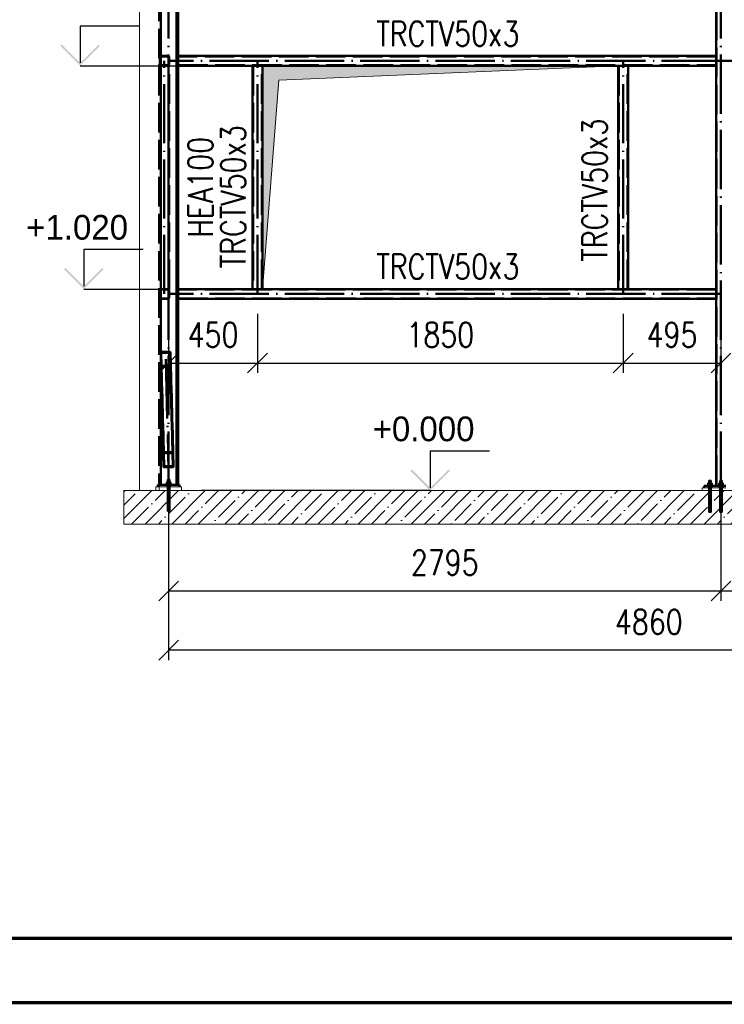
# Paper-space layout 'Layout1' of a CAD drawing. Extents: x -2 to 935, y -36 to 422.
# Tile 4 of 63: x 129 to 201, y 0 to 99. Entities that reach past the tile are written whole.
import ezdxf
from ezdxf.enums import TextEntityAlignment as Align

# ---------------------------------------------------------------- set-up
doc = ezdxf.new("R2010")
doc.units = 0
doc.linetypes.add('ACAD_ISO02W100', pattern=[15, 12, -3])
doc.linetypes.add('ACAD_ISO04W100', pattern=[30.5, 24, -3, 0.5, -3])
doc.layers.get('0').update_dxf_attribs({"linetype": 'CONTINUOUS'})
doc.layers.get('DEFPOINTS').update_dxf_attribs({"color": 132, "linetype": 'CONTINUOUS'})
doc.layers.add('RAMECEK_HP', color=251, linetype='CONTINUOUS')
for name, color, linetype, lineweight in [('SS_KOTVY', 2, 'CONTINUOUS', 35), ('SS_KOTY', 3, 'CONTINUOUS', 25), ('SS_KOTY-VYSKOVA', 140, 'CONTINUOUS', 25), ('SS_OPLASTENI-PANEL', 9, 'CONTINUOUS', 13), ('SS_PODKLADY', 9, 'CONTINUOUS', 13), ('SS_PODLITÍ', 9, 'CONTINUOUS', 13), ('SS_POPIS_PROFILU', 13, 'CONTINUOUS', 25), ('SS_SLOUPY', 143, 'CONTINUOUS', 50), ('SS_ZTUŽENÍ', 81, 'CONTINUOUS', 50)]:
    doc.layers.add(name, color=color, linetype=linetype, lineweight=lineweight)
doc.styles.add('ROMANS', font='romans.shx', dxfattribs={"width": 0.8})
doc.styles.add('romans.shx', font='romans.shx', dxfattribs={"height": 5})
doc.dimstyles.new('A-1_(2.5)_50AS', dxfattribs={"dimtxt": 2.5, "dimasz": 2, "dimexe": 1, "dimexo": 2, "dimgap": 0, "dimtad": 0, "dimdec": 1, "dimlfac": 50, "dimrnd": 1, "dimtxsty": 'ROMANS', "dimblk1": 'OBLIQUE', "dimblk2": 'OBLIQUE', "dimsah": 1, "dimcen": 2, "dimclrd": 256, "dimclre": 256, "dimclrt": 256, "dimadec": 1, "dimazin": 2, "dimtfac": 0.714286, "dimtdec": 1, "dimtmove": 0, "dimatfit": 3, "dimldrblk": 'OPEN', "dimfxl": 1, "dimtvp": 1.142857, "dimtfill": 1, "dimtolj": 1, "dimlwd": -1, "dimlwe": -1, "dimarcsym": 0})

# ---------------------------------------------------------------- blocks, each defined once
blk = doc.blocks.new('*U6')
at = {"layer": 'RAMECEK_HP', "lineweight": 35, "const_width": 0.35}
for points in [[(0, 420), (0, 0), (743, 0), (743, 420)], [(6.5, 413.5), (6.5, 6.5), (736.5, 6.5), (736.5, 413.5)]]:
    blk.add_lwpolyline(points, close=True, dxfattribs=at)
at = {"layer": 'DEFPOINTS', "style": 'ROMANS', "width": 0.8}
blk.add_attdef('TISK', text='', height=10, dxfattribs=at).set_placement((743, -33), align=Align.RIGHT)
blk = doc.blocks.new('_Oblique')
at = {"color": 0, "linetype": 'ByBlock', "lineweight": -2}
blk.add_line((-0.5, -0.5), (0.5, 0.5), dxfattribs=at)
blk = doc.blocks.new('*D103')
at = {"layer": 'DEFPOINTS', "color": 0, "transparency": 16777216}
for p in [(144.564, 51.807), (200.464, 51.807), (200.464, 41.659)]:
    blk.add_point(p, dxfattribs=at)
at = {"layer": 'SS_KOTY', "transparency": 16777216}
for p, q in [((144.564, 49.807), (144.564, 40.659)), ((200.464, 49.807), (200.464, 40.659)), ((144.564, 41.659), (200.464, 41.659))]:
    blk.add_line(p, q, dxfattribs=at)
at = {"layer": 'SS_KOTY', "transparency": 16777216, "xscale": 2, "yscale": 2, "zscale": 2, "rotation": 180}
blk.add_blockref('_Oblique', (144.564, 41.659), dxfattribs=at)
at = {"layer": 'SS_KOTY', "transparency": 16777216, "xscale": 2, "yscale": 2, "zscale": 2}
blk.add_blockref('_Oblique', (200.464, 41.659), dxfattribs=at)
at = {"layer": 'SS_KOTY', "transparency": 16777216, "insert": (172.514, 44.516), "char_height": 2.5, "attachment_point": 5, "style": 'ROMANS', "bg_fill": 3, "box_fill_scale": 1.1, "bg_fill_color": 256, "bg_fill_true_color": 13158600, "bg_fill_transparency": 0}
blk.add_mtext('\\A1;2795', dxfattribs=at)
blk = doc.blocks.new('_OPEN')
at = {"color": 0, "linetype": 'ByBlock'}
for p, q in [((-1, 0.167), (0, 0)), ((0, 0), (-1, -0.167)), ((0, 0), (-1, 0))]:
    blk.add_line(p, q, dxfattribs=at)
blk = doc.blocks.new('*D104')
at = {"layer": 'DEFPOINTS', "color": 0, "transparency": 16777216}
for p in [(200.464, 51.807), (223.464, 51.807, -15699.1), (223.464, 41.659)]:
    blk.add_point(p, dxfattribs=at)
at = {"layer": 'SS_KOTY', "transparency": 16777216}
for p, q in [((200.464, 49.807), (200.464, 40.659)), ((223.464, 49.807), (223.464, 40.659)), ((200.464, 41.659), (223.464, 41.659))]:
    blk.add_line(p, q, dxfattribs=at)
at = {"layer": 'SS_KOTY', "transparency": 16777216, "xscale": 2, "yscale": 2, "zscale": 2, "rotation": 180}
blk.add_blockref('_Oblique', (200.464, 41.659), dxfattribs=at)
at = {"layer": 'SS_KOTY', "transparency": 16777216, "xscale": 2, "yscale": 2, "zscale": 2}
blk.add_blockref('_Oblique', (223.464, 41.659), dxfattribs=at)
at = {"layer": 'SS_KOTY', "transparency": 16777216, "insert": (211.964, 44.516), "char_height": 2.5, "attachment_point": 5, "style": 'ROMANS', "bg_fill": 3, "box_fill_scale": 1.1, "bg_fill_color": 256, "bg_fill_true_color": 13158600, "bg_fill_transparency": 0}
blk.add_mtext('\\A1;1150', dxfattribs=at)
blk = doc.blocks.new('*D106')
at = {"layer": 'DEFPOINTS', "color": 0, "transparency": 16777216}
for p in [(144.564, 51.807, -15699.6), (241.764, 51.807), (144.564, 35.659)]:
    blk.add_point(p, dxfattribs=at)
at = {"layer": 'SS_KOTY', "transparency": 16777216}
for p, q in [((144.564, 49.807), (144.564, 34.659)), ((241.764, 49.807), (241.764, 34.659)), ((241.764, 35.659), (144.564, 35.659))]:
    blk.add_line(p, q, dxfattribs=at)
at = {"layer": 'SS_KOTY', "transparency": 16777216, "xscale": 2, "yscale": 2, "zscale": 2, "rotation": 180}
blk.add_blockref('_Oblique', (144.564, 35.659), dxfattribs=at)
at = {"layer": 'SS_KOTY', "transparency": 16777216, "xscale": 2, "yscale": 2, "zscale": 2}
blk.add_blockref('_Oblique', (241.764, 35.659), dxfattribs=at)
at = {"layer": 'SS_KOTY', "transparency": 16777216, "insert": (193.164, 38.516), "char_height": 2.5, "attachment_point": 5, "style": 'ROMANS', "bg_fill": 3, "box_fill_scale": 1.1, "bg_fill_color": 256, "bg_fill_true_color": 13158600, "bg_fill_transparency": 0}
blk.add_mtext('\\A1;4860', dxfattribs=at)
blk = doc.blocks.new('*D115')
at = {"layer": 'DEFPOINTS', "color": 0, "transparency": 16777216}
for p in [(144.564, 71.707), (153.564, 71.707), (153.564, 64.718)]:
    blk.add_point(p, dxfattribs=at)
at = {"layer": 'SS_KOTY', "transparency": 16777216}
for p, q in [((144.564, 69.707), (144.564, 63.718)), ((153.564, 69.707), (153.564, 63.718)), ((144.564, 64.718), (153.564, 64.718))]:
    blk.add_line(p, q, dxfattribs=at)
at = {"layer": 'SS_KOTY', "transparency": 16777216, "xscale": 2, "yscale": 2, "zscale": 2, "rotation": 180}
blk.add_blockref('_Oblique', (144.564, 64.718), dxfattribs=at)
at = {"layer": 'SS_KOTY', "transparency": 16777216, "xscale": 2, "yscale": 2, "zscale": 2}
blk.add_blockref('_Oblique', (153.564, 64.718), dxfattribs=at)
at = {"layer": 'SS_KOTY', "transparency": 16777216, "insert": (149.064, 67.575), "char_height": 2.5, "attachment_point": 5, "style": 'ROMANS', "bg_fill": 3, "box_fill_scale": 1.1, "bg_fill_color": 256, "bg_fill_true_color": 13158600, "bg_fill_transparency": 0}
blk.add_mtext('\\A1;450', dxfattribs=at)
blk = doc.blocks.new('*D116')
at = {"layer": 'DEFPOINTS', "color": 0, "transparency": 16777216}
for p in [(153.564, 71.707), (190.564, 71.707), (190.564, 64.718)]:
    blk.add_point(p, dxfattribs=at)
at = {"layer": 'SS_KOTY', "transparency": 16777216}
for p, q in [((153.564, 69.707), (153.564, 63.718)), ((190.564, 69.707), (190.564, 63.718)), ((153.564, 64.718), (190.564, 64.718))]:
    blk.add_line(p, q, dxfattribs=at)
at = {"layer": 'SS_KOTY', "transparency": 16777216, "xscale": 2, "yscale": 2, "zscale": 2, "rotation": 180}
blk.add_blockref('_Oblique', (153.564, 64.718), dxfattribs=at)
at = {"layer": 'SS_KOTY', "transparency": 16777216, "xscale": 2, "yscale": 2, "zscale": 2}
blk.add_blockref('_Oblique', (190.564, 64.718), dxfattribs=at)
at = {"layer": 'SS_KOTY', "transparency": 16777216, "insert": (172.064, 67.575), "char_height": 2.5, "attachment_point": 5, "style": 'ROMANS', "bg_fill": 3, "box_fill_scale": 1.1, "bg_fill_color": 256, "bg_fill_true_color": 13158600, "bg_fill_transparency": 0}
blk.add_mtext('\\A1;1850', dxfattribs=at)
blk = doc.blocks.new('*D117')
at = {"layer": 'DEFPOINTS', "color": 0, "transparency": 16777216}
for p in [(190.564, 71.707), (200.464, 71.707), (200.464, 64.718)]:
    blk.add_point(p, dxfattribs=at)
at = {"layer": 'SS_KOTY', "transparency": 16777216}
for p, q in [((190.564, 69.707), (190.564, 63.718)), ((200.464, 69.707), (200.464, 63.718)), ((190.564, 64.718), (200.464, 64.718))]:
    blk.add_line(p, q, dxfattribs=at)
at = {"layer": 'SS_KOTY', "transparency": 16777216, "xscale": 2, "yscale": 2, "zscale": 2, "rotation": 180}
blk.add_blockref('_Oblique', (190.564, 64.718), dxfattribs=at)
at = {"layer": 'SS_KOTY', "transparency": 16777216, "xscale": 2, "yscale": 2, "zscale": 2}
blk.add_blockref('_Oblique', (200.464, 64.718), dxfattribs=at)
at = {"layer": 'SS_KOTY', "transparency": 16777216, "insert": (195.514, 67.575), "char_height": 2.5, "attachment_point": 5, "style": 'ROMANS', "bg_fill": 3, "box_fill_scale": 1.1, "bg_fill_color": 256, "bg_fill_true_color": 13158600, "bg_fill_transparency": 0}
blk.add_mtext('\\A1;495', dxfattribs=at)

psp = doc.layouts.get("Layout1")

# ---------------------------------------------------------------- hatches: boundary and pattern name
at = {"layer": 'SS_KOTY-VYSKOVA'}
for points in [[(133.7507, 96.9484), (133.6093, 96.807), (135.6093, 94.807), (137.6093, 96.807), (137.4679, 96.9484), (135.6093, 95.0898)], [(134.12, 74.3484), (133.9786, 74.207), (135.9786, 72.207), (137.9786, 74.207), (137.8371, 74.3484), (135.9786, 72.4898)]]:
    psp.add_hatch(color=256, dxfattribs=at).paths.add_polyline_path(points)
at = {"layer": 'SS_PODKLADY'}
h = psp.add_hatch(color=256, dxfattribs=at)
h.dxf.hatch_style = 1
h.paths.add_polyline_path([(155.7064, 93.3404), (190.0645, 94.807), (154.0645, 94.807), (154.0645, 72.207)])

# ---------------------------------------------------------------- linework, layer by layer
at = {"layer": 'SS_KOTVY', "color": 1, "linetype": 'Continuous', "ltscale": 0.25}
for p, q in [((144.4536, 52.927), (144.4445, 52.927)), ((144.4445, 52.927), (144.4445, 52.657)), ((144.4796, 52.927), (144.4536, 52.927)), ((144.5185, 52.927), (144.4796, 52.927)), ((144.5645, 52.927), (144.5185, 52.927)), ((144.6104, 52.927), (144.5645, 52.927)), ((144.6493, 52.927), (144.6104, 52.927)), ((144.6753, 52.927), (144.6493, 52.927)), ((144.6845, 52.927), (144.6753, 52.927)), ((144.6845, 52.657), (144.6845, 52.927)), ((199.2536, 52.827), (199.2445, 52.827)), ((199.2445, 52.827), (199.2445, 52.557)), ((199.2796, 52.827), (199.2536, 52.827)), ((199.3185, 52.827), (199.2796, 52.827)), ((199.3645, 52.827), (199.3185, 52.827)), ((199.4104, 52.827), (199.3645, 52.827)), ((199.4493, 52.827), (199.4104, 52.827)), ((199.4753, 52.827), (199.4493, 52.827)), ((199.4845, 52.827), (199.4753, 52.827)), ((199.4845, 52.557), (199.4845, 52.827)), ((144.3245, 52.457), (144.3291, 52.457)), ((144.3245, 52.457), (144.3245, 52.407)), ((144.3291, 52.457), (144.3427, 52.457)), ((144.3427, 52.457), (144.3649, 52.457)), ((144.455, 52.657), (144.3455, 52.657)), ((144.3455, 52.657), (144.3455, 52.457)), ((144.3649, 52.457), (144.3947, 52.457)), ((144.3947, 52.457), (144.4311, 52.457)), ((144.4311, 52.457), (144.4726, 52.457)), ((144.674, 52.657), (144.455, 52.657)), ((144.455, 52.657), (144.455, 52.457)), ((144.4726, 52.457), (144.5176, 52.457)), ((144.5176, 52.457), (144.5645, 52.457)), ((144.5645, 52.457), (144.6113, 52.457)), ((144.6113, 52.457), (144.6563, 52.457)), ((144.6563, 52.457), (144.6978, 52.457)), ((144.7835, 52.657), (144.674, 52.657)), ((144.674, 52.657), (144.674, 52.457)), ((144.6978, 52.457), (144.7342, 52.457)), ((144.7342, 52.457), (144.764, 52.457)), ((144.764, 52.457), (144.7862, 52.457)), ((144.7835, 52.457), (144.7835, 52.657)), ((144.7862, 52.457), (144.7998, 52.457)), ((144.7998, 52.457), (144.8045, 52.457)), ((144.8045, 52.407), (144.8045, 52.457)), ((199.1245, 52.357), (199.1291, 52.357)), ((199.1245, 52.357), (199.1245, 52.307)), ((199.1291, 52.357), (199.1427, 52.357)), ((199.1427, 52.357), (199.1649, 52.357)), ((199.255, 52.557), (199.1455, 52.557)), ((199.1455, 52.557), (199.1455, 52.357)), ((199.1649, 52.357), (199.1947, 52.357)), ((199.1947, 52.357), (199.2311, 52.357)), ((199.2311, 52.357), (199.2726, 52.357)), ((199.474, 52.557), (199.255, 52.557)), ((199.255, 52.557), (199.255, 52.357)), ((199.2726, 52.357), (199.3176, 52.357)), ((199.3176, 52.357), (199.3645, 52.357)), ((199.3645, 52.357), (199.4113, 52.357)), ((199.4113, 52.357), (199.4563, 52.357)), ((199.4563, 52.357), (199.4978, 52.357)), ((199.5835, 52.557), (199.474, 52.557)), ((199.474, 52.557), (199.474, 52.357)), ((199.4978, 52.357), (199.5342, 52.357)), ((199.5342, 52.357), (199.564, 52.357)), ((199.564, 52.357), (199.5862, 52.357)), ((199.5835, 52.357), (199.5835, 52.557)), ((199.5862, 52.357), (199.5998, 52.357)), ((199.5998, 52.357), (199.6045, 52.357)), ((199.6045, 52.307), (199.6045, 52.357))]:
    psp.add_line(p, q, dxfattribs=at)
at = {"layer": 'SS_KOTVY', "color": 3, "linetype": 'ACAD_ISO02W100', "ltscale": 0.25}
for p, q in [((200.3536, 52.827), (200.3445, 52.827)), ((200.3445, 52.827), (200.3445, 52.557)), ((200.3796, 52.827), (200.3536, 52.827)), ((200.4185, 52.827), (200.3796, 52.827)), ((200.4645, 52.827), (200.4185, 52.827)), ((200.5104, 52.827), (200.4645, 52.827)), ((200.5493, 52.827), (200.5104, 52.827)), ((200.5753, 52.827), (200.5493, 52.827)), ((200.5845, 52.827), (200.5753, 52.827)), ((200.5845, 52.557), (200.5845, 52.827)), ((200.2245, 52.357), (200.2291, 52.357)), ((200.2245, 52.357), (200.2245, 52.307)), ((200.2291, 52.357), (200.2427, 52.357)), ((200.2427, 52.357), (200.2455, 52.357)), ((200.355, 52.557), (200.2455, 52.557)), ((200.2455, 52.557), (200.2455, 52.357)), ((200.2455, 52.357), (200.2947, 52.357)), ((200.2947, 52.357), (200.3311, 52.357)), ((200.3311, 52.357), (200.3726, 52.357)), ((200.574, 52.557), (200.355, 52.557)), ((200.355, 52.557), (200.355, 52.357)), ((200.3726, 52.357), (200.4176, 52.357)), ((200.4176, 52.357), (200.4645, 52.357)), ((200.4645, 52.357), (200.5113, 52.357)), ((200.5113, 52.357), (200.5563, 52.357)), ((200.5563, 52.357), (200.5978, 52.357)), ((200.6835, 52.557), (200.574, 52.557)), ((200.574, 52.557), (200.574, 52.357)), ((200.5978, 52.357), (200.6342, 52.357)), ((200.6342, 52.357), (200.6835, 52.357)), ((200.6835, 52.357), (200.6835, 52.557)), ((200.6835, 52.357), (200.6862, 52.357)), ((200.6862, 52.357), (200.6998, 52.357)), ((200.6998, 52.357), (200.7045, 52.357)), ((200.7045, 52.307), (200.7045, 52.357))]:
    psp.add_line(p, q, dxfattribs=at)
at = {"layer": 'SS_KOTVY', "color": 7, "linetype": 'ACAD_ISO04W100', "ltscale": 0.25}
for p, q in [((144.8045, 52.607), (144.3245, 52.607)), ((144.8045, 52.607), (144.3245, 52.607)), ((144.5645, 52.607), (144.5645, 52.607)), ((144.5645, 52.607), (144.5645, 52.607)), ((199.6045, 52.507), (199.1245, 52.507)), ((199.3645, 52.507), (199.3645, 52.507)), ((200.7045, 52.507), (200.2245, 52.507)), ((200.4645, 52.507), (200.4645, 52.507))]:
    psp.add_line(p, q, dxfattribs=at)
at = {"layer": 'SS_KOTY-VYSKOVA'}
for p, q in [((141.6093, 98.807, -15698.6), (135.6093, 98.807, -15698.6)), ((135.6093, 98.807, -15698.6), (135.6093, 95.0898, -15698.6)), ((135.6093, 94.807), (145.5232, 94.807)), ((141.9786, 76.207), (135.9786, 76.207)), ((135.9786, 76.207), (135.9786, 72.4898)), ((135.9786, 72.207), (143.5245, 72.207)), ((177.0409, 55.807), (171.0409, 55.807))]:
    psp.add_line(p, q, dxfattribs=at)
at = {"layer": 'SS_OPLASTENI-PANEL', "color": 9, "linetype": 'Continuous', "ltscale": 0.25}
psp.add_line((141.6045, 109.807), (141.6045, 51.807), dxfattribs=at)
at = {"layer": 'SS_OPLASTENI-PANEL', "color": 9, "linetype": 'ACAD_ISO02W100', "ltscale": 0.25}
for p, q in [((141.6045, 94.807), (143.6045, 94.807)), ((143.6045, 72.207), (141.6045, 72.207))]:
    psp.add_line(p, q, dxfattribs=at)
at = {"layer": 'SS_PODKLADY', "ltscale": 0.25}
psp.add_line((140.0467, 51.807), (140.0467, 48.4264), dxfattribs=at)
at = {"layer": 'SS_PODKLADY', "elevation": -15698.6}
psp.add_lwpolyline([(154.0645, 72.207), (154.0645, 94.807), (190.0645, 94.807), (155.7064, 93.3404), (154.0645, 72.207)], dxfattribs=at)
at = {"layer": 'SS_SLOUPY', "color": 3, "linetype": 'ACAD_ISO02W100', "ltscale": 0.25}
psp.add_line((143.4645, 52.407), (143.6045, 52.407), dxfattribs=at)
at = {"layer": 'SS_SLOUPY', "color": 1, "linetype": 'Continuous', "ltscale": 0.25}
psp.add_line((143.6045, 52.407), (145.6645, 52.407), dxfattribs=at)
at = {"layer": 'SS_ZTUŽENÍ', "color": 1, "linetype": 'Continuous', "ltscale": 0.25}
for p, q in [((199.9645, 107.887), (199.9645, 95.807)), ((199.9644, 95.807), (145.5245, 95.807)), ((199.9644, 95.807), (199.9644, 94.807)), ((145.5245, 94.807), (153.0645, 94.807)), ((153.0645, 94.807), (154.0045, 94.807)), ((153.0645, 94.807), (153.0645, 72.207)), ((154.0045, 94.807), (199.9644, 94.807)), ((154.0645, 72.207), (154.0645, 94.807)), ((190.0645, 94.807), (190.0645, 72.207)), ((191.0645, 72.207), (191.0645, 94.807)), ((199.9645, 94.807), (199.9645, 72.207)), ((199.9644, 72.207), (145.5245, 72.207)), ((198.7645, 52.307), (199.9645, 52.307)), ((199.9645, 52.307), (200.9645, 52.307))]:
    psp.add_line(p, q, dxfattribs=at)
at = {"layer": 'SS_ZTUŽENÍ', "color": 3, "linetype": 'ACAD_ISO02W100', "ltscale": 0.25}
for p, q in [((143.6645, 95.687), (143.6645, 94.927)), ((144.4845, 95.807), (143.7245, 95.807)), ((144.4845, 95.747), (143.7245, 95.747)), ((144.5445, 94.927), (144.5445, 95.687)), ((144.6045, 94.927), (144.6045, 95.687)), ((199.9644, 95.747), (145.5245, 95.747)), ((143.6045, 94.807), (143.7245, 94.807)), ((143.6645, 94.807), (143.6645, 72.207)), ((143.7245, 94.867), (144.4845, 94.867)), ((143.7245, 94.807), (144.4845, 94.807)), ((144.4845, 94.807), (144.6045, 94.807)), ((144.5445, 72.207), (144.5445, 94.807)), ((144.6045, 72.207), (144.6045, 94.807)), ((145.5245, 94.867), (199.9644, 94.867)), ((153.1245, 94.807), (153.1245, 72.207)), ((154.0045, 72.207), (154.0045, 94.807)), ((190.1245, 94.807), (190.1245, 72.207)), ((191.0045, 72.207), (191.0045, 94.807)), ((143.7245, 72.207), (143.6045, 72.207)), ((144.4845, 72.207), (143.7245, 72.207)), ((144.6045, 72.207), (144.4845, 72.207)), ((144.0462, 54.1821), (144.0245, 55.6906)), ((144.0245, 55.6906), (145.0247, 55.6906)), ((144.1049, 54.2726), (144.0858, 55.6001)), ((144.0858, 55.6001), (144.966, 55.6001)), ((144.9851, 54.2726), (144.966, 55.6001)), ((145.0464, 54.1821), (145.0247, 55.6906)), ((144.0462, 54.1821), (145.0464, 54.1821)), ((144.1049, 54.2726), (144.9851, 54.2726))]:
    psp.add_line(p, q, dxfattribs=at)
at = {"layer": 'SS_ZTUŽENÍ', "color": 7, "linetype": 'ACAD_ISO04W100', "ltscale": 0.25}
for p, q in [((144.1045, 95.307), (144.1045, 95.307)), ((200.4645, 95.307), (144.5645, 95.307)), ((200.4645, 95.307), (223.4645, 95.307))]:
    psp.add_line(p, q, dxfattribs=at)
at = {"layer": 'SS_ZTUŽENÍ', "color": 3, "linetype": 'ACAD_ISO02W100', "ltscale": 0.25}
for centre, start, end in [((143.7245, 95.687), 90, 180), ((144.4845, 95.687), 0, 90), ((143.7245, 94.927), 180, 270), ((144.4845, 94.927), 270, 0)]:
    psp.add_arc(centre, 0.12, start, end, dxfattribs=at)
at = {"layer": 'SS_ZTUŽENÍ', "color": 3, "linetype": 'ACAD_ISO02W100', "ltscale": 0.25, "extrusion": (6.06207e-13, -2.50844e-13, -1)}
psp.add_arc((-143.7245, 95.687), 0.06, 0, 90, dxfattribs=at)
at = {"layer": 'SS_ZTUŽENÍ', "color": 3, "linetype": 'ACAD_ISO02W100', "ltscale": 0.25, "extrusion": (-1.00472e-12, -2.42501e-12, -1)}
psp.add_arc((-144.4845, 95.687), 0.06, 90, 180, dxfattribs=at)
at = {"layer": 'SS_ZTUŽENÍ', "color": 3, "linetype": 'ACAD_ISO02W100', "ltscale": 0.25, "extrusion": (6.06207e-13, 2.51456e-13, -1)}
psp.add_arc((-143.7245, 94.927), 0.06, 270, 0, dxfattribs=at)
at = {"layer": 'SS_ZTUŽENÍ', "color": 3, "linetype": 'ACAD_ISO02W100', "ltscale": 0.25, "extrusion": (-1.00472e-12, 2.42563e-12, -1)}
psp.add_arc((-144.4845, 94.927), 0.06, 180, 270, dxfattribs=at)

# ---------------------------------------------------------------- block references
at = {"layer": 'RAMECEK_HP'}
psp.add_blockref('*U6', (0, 0), dxfattribs=at)

# ---------------------------------------------------------------- texts
at = {"layer": 'SS_KOTY-VYSKOVA'}
for s, p in [('+1.020', (130.1449, 77.207)), ('+0.000', (165.2073, 56.807))]:
    psp.add_text(s, height=2.5, dxfattribs=at).set_placement(p)
at = {"layer": 'SS_POPIS_PROFILU', "color": 13, "style": 'romans.shx', "width": 0.8}
for p in [(165.5862, 96.7965), (165.5862, 73.228)]:
    psp.add_text('TRCTV50x3', height=2.5, dxfattribs=at).set_placement(p)
for s, p in [('TRCTV50x3', (188.9342, 74.97)), ('TRCTV50x3', (152.356, 74.3074)), ('HEA100', (149.0345, 77.4026))]:
    psp.add_text(s, height=2.5, rotation=90, dxfattribs=at).set_placement(p)

# ---------------------------------------------------------------- next in the draw order: dimensions: what is measured, and where the dimension line sits
at = {"layer": 'SS_KOTY'}
for base, p1, p2, picture, middle in [((153.5645, 64.7183), (144.5645, 71.707), (153.5645, 71.707), '*D115', (149.0645, 67.5754)), ((200.4645, 41.6587), (144.5645, 51.807), (200.4645, 51.807), '*D103', (172.5145, 44.5159))]:
    dim = psp.add_linear_dim(base=base, p1=p1, p2=p2, dimstyle='A-1_(2.5)_50AS', dxfattribs=at)
    dim.commit()
    dim.dimension.update_dxf_attribs({"geometry": picture, "text_midpoint": middle})

# ---------------------------------------------------------------- next in the draw order: linework, layer by layer
at = {"layer": 'SS_SLOUPY', "color": 3, "linetype": 'ACAD_ISO02W100', "ltscale": 0.25}
psp.add_line((143.6045, 109.807), (143.6045, 52.407), dxfattribs=at)
at = {"layer": 'SS_SLOUPY', "color": 1, "linetype": 'Continuous', "ltscale": 0.25}
for p, q in [((143.7645, 52.407), (143.7645, 109.807)), ((145.3645, 109.807), (145.3645, 52.407)), ((145.5245, 52.407), (145.5245, 109.807))]:
    psp.add_line(p, q, dxfattribs=at)
at = {"layer": 'SS_ZTUŽENÍ', "color": 7, "linetype": 'ACAD_ISO04W100', "ltscale": 0.25}
for p, q in [((144.1045, 71.707), (144.1045, 95.307)), ((144.1045, 71.707), (144.1045, 71.707)), ((144.2742, 65.1004), (144.5645, 53.807))]:
    psp.add_line(p, q, dxfattribs=at)
at = {"layer": 'SS_ZTUŽENÍ', "color": 3, "linetype": 'ACAD_ISO02W100', "ltscale": 0.25}
for p, q in [((143.6645, 72.087), (143.6645, 71.327)), ((144.4845, 72.147), (143.7245, 72.147)), ((144.5445, 71.327), (144.5445, 72.087)), ((144.6045, 71.327), (144.6045, 72.087)), ((143.7245, 71.267), (144.4845, 71.267)), ((143.7245, 71.207), (144.4845, 71.207)), ((144.0245, 55.6906), (143.7633, 65.8546)), ((143.7633, 65.8546), (143.785, 64.3462)), ((144.7635, 65.8546), (143.7633, 65.8546)), ((144.0858, 55.6001), (143.8246, 65.7641)), ((143.8246, 65.7641), (143.8437, 64.4367)), ((144.7048, 65.7641), (143.8246, 65.7641)), ((144.966, 55.6001), (144.7048, 65.7641)), ((144.7048, 65.7641), (144.7239, 64.4367)), ((145.0247, 55.6906), (144.7635, 65.8546)), ((144.7635, 65.8546), (144.7852, 64.3462)), ((143.785, 64.3462), (144.0462, 54.1821)), ((144.7852, 64.3462), (143.785, 64.3462)), ((143.8437, 64.4367), (144.1049, 54.2726)), ((144.7239, 64.4367), (143.8437, 64.4367)), ((144.9851, 54.2726), (144.7239, 64.4367)), ((144.7852, 64.3462), (145.0464, 54.1821))]:
    psp.add_line(p, q, dxfattribs=at)
for centre, start, end in [((143.7245, 72.087), 90, 180), ((144.4845, 72.087), 0, 90), ((143.7245, 71.327), 180, 270), ((144.4845, 71.327), 270, 0)]:
    psp.add_arc(centre, 0.12, start, end, dxfattribs=at)
at = {"layer": 'SS_ZTUŽENÍ', "color": 3, "linetype": 'ACAD_ISO02W100', "ltscale": 0.25, "extrusion": (3.03153e-12, -1.25544e-12, -1)}
psp.add_arc((-143.7245, 72.087), 0.06, 0, 90, dxfattribs=at)
at = {"layer": 'SS_ZTUŽENÍ', "color": 3, "linetype": 'ACAD_ISO02W100', "ltscale": 0.25, "extrusion": (-1.25587e-12, -3.03134e-12, -1)}
psp.add_arc((-144.4845, 72.087), 0.06, 90, 180, dxfattribs=at)
at = {"layer": 'SS_ZTUŽENÍ', "color": 3, "linetype": 'ACAD_ISO02W100', "ltscale": 0.25, "extrusion": (3.03153e-12, 1.25606e-12, -1)}
psp.add_arc((-143.7245, 71.327), 0.06, 270, 0, dxfattribs=at)
at = {"layer": 'SS_ZTUŽENÍ', "color": 3, "linetype": 'ACAD_ISO02W100', "ltscale": 0.25, "extrusion": (-1.25587e-12, 3.03196e-12, -1)}
psp.add_arc((-144.4845, 71.327), 0.06, 180, 270, dxfattribs=at)

# ---------------------------------------------------------------- next in the draw order: dimensions: what is measured, and where the dimension line sits
at = {"layer": 'SS_KOTY'}
for base, p1, p2, picture, middle in [((190.5645, 64.7183), (153.5645, 71.707), (190.5645, 71.707), '*D116', (172.0645, 67.5754)), ((223.4645, 41.6587), (200.4645, 51.807), (223.4645, 51.807, -15699.1), '*D104', (211.9645, 44.5159))]:
    dim = psp.add_linear_dim(base=base, p1=p1, p2=p2, dimstyle='A-1_(2.5)_50AS', override={"dimtmove": 1}, dxfattribs=at)
    dim.commit()
    dim.dimension.update_dxf_attribs({"geometry": picture, "text_midpoint": middle})

# ---------------------------------------------------------------- next in the draw order: linework, layer by layer
at = {"layer": 'SS_ZTUŽENÍ', "color": 7, "linetype": 'ACAD_ISO04W100', "ltscale": 0.25}
psp.add_line((153.5645, 71.707), (153.5645, 95.307), dxfattribs=at)

# ---------------------------------------------------------------- next in the draw order: dimensions: what is measured, and where the dimension line sits
at = {"layer": 'SS_KOTY'}
for base, p1, p2, picture, middle in [((200.4645, 64.7183), (190.5645, 71.707), (200.4645, 71.707), '*D117', (195.5145, 67.5754)), ((144.5645, 35.6587), (241.7645, 51.807), (144.5645, 51.807, -15699.6), '*D106', (193.1645, 38.5159))]:
    dim = psp.add_linear_dim(base=base, p1=p1, p2=p2, dimstyle='A-1_(2.5)_50AS', override={"dimtmove": 1}, dxfattribs=at)
    dim.commit()
    dim.dimension.update_dxf_attribs({"geometry": picture, "text_midpoint": middle})

# ---------------------------------------------------------------- next in the draw order: hatches: boundary and pattern name
at = {"layer": 'SS_KOTY-VYSKOVA'}
psp.add_hatch(color=256, dxfattribs=at).paths.add_polyline_path([(169.1823, 53.9484), (169.0409, 53.807), (171.0409, 51.807), (173.0409, 53.807), (172.8995, 53.9484), (171.0409, 52.0898)])
at = {"layer": 'SS_PODKLADY'}
h = psp.add_hatch(dxfattribs=at)
h.set_pattern_fill('ANSI35', color=256, scale=0.3, style=0)
h.set_pattern_definition([(45, (145.5645, 51.807), (-1.34704, 1.34704), []), (45, (146.9115, 51.807), (-1.34704, 1.34704), [2.38125, -0.47625, 0, -0.47625])])
h.paths.add_polyline_path([(140.0467, 48.4264), (246.9354, 48.4264), (246.9354, 51.807), (140.0467, 51.807)], flags=0)

# ---------------------------------------------------------------- next in the draw order: linework, layer by layer
at = {"layer": 'SS_KOTVY', "color": 7, "linetype": 'ACAD_ISO04W100', "ltscale": 0.25}
for p, q in [((144.5645, 52.927), (144.5645, 49.727)), ((144.5645, 52.927), (144.5645, 49.727)), ((199.3645, 52.827), (199.3645, 49.627)), ((200.4645, 52.827), (200.4645, 49.627)), ((144.6845, 52.007), (144.4445, 52.007)), ((144.6845, 52.007), (144.4445, 52.007)), ((144.5645, 52.007), (144.5645, 52.007)), ((144.5645, 52.007), (144.5645, 52.007)), ((199.4845, 51.907), (199.2445, 51.907)), ((199.3645, 51.907), (199.3645, 51.907)), ((200.5845, 51.907), (200.3445, 51.907)), ((200.4645, 51.907), (200.4645, 51.907))]:
    psp.add_line(p, q, dxfattribs=at)
at = {"layer": 'SS_KOTVY', "color": 3, "linetype": 'ACAD_ISO02W100', "ltscale": 0.25}
for p, q in [((144.4445, 52.407), (144.4445, 52.207)), ((144.4445, 52.207), (144.4445, 51.807)), ((144.6845, 52.207), (144.6845, 52.407)), ((144.6845, 51.807), (144.6845, 52.207)), ((199.2445, 52.307), (199.2445, 52.107)), ((199.2445, 52.107), (199.2445, 51.807)), ((199.4845, 52.107), (199.4845, 52.307)), ((199.4845, 51.807), (199.4845, 52.107)), ((200.3445, 52.307), (200.3445, 52.107)), ((200.3445, 52.107), (200.3445, 49.627)), ((200.5845, 52.107), (200.5845, 52.307)), ((200.5845, 49.627), (200.5845, 52.107)), ((144.4445, 51.807), (144.4445, 49.727)), ((144.6845, 49.727), (144.6845, 51.807)), ((199.2445, 51.807), (199.2445, 49.627)), ((199.4845, 49.627), (199.4845, 51.807)), ((144.4445, 49.727), (144.4468, 49.727)), ((144.4468, 49.727), (144.4536, 49.727)), ((144.4536, 49.727), (144.4647, 49.727)), ((144.4647, 49.727), (144.4796, 49.727)), ((144.4796, 49.727), (144.4978, 49.727)), ((144.4978, 49.727), (144.5185, 49.727)), ((144.5185, 49.727), (144.541, 49.727)), ((144.541, 49.727), (144.5645, 49.727)), ((144.5645, 49.727), (144.5879, 49.727)), ((144.5879, 49.727), (144.6104, 49.727)), ((144.6104, 49.727), (144.6311, 49.727)), ((144.6311, 49.727), (144.6493, 49.727)), ((144.6493, 49.727), (144.6642, 49.727)), ((144.6642, 49.727), (144.6753, 49.727)), ((144.6753, 49.727), (144.6821, 49.727)), ((144.6821, 49.727), (144.6845, 49.727)), ((199.2445, 49.627), (199.2468, 49.627)), ((199.2468, 49.627), (199.2536, 49.627)), ((199.2536, 49.627), (199.2647, 49.627)), ((199.2647, 49.627), (199.2796, 49.627)), ((199.2796, 49.627), (199.2978, 49.627)), ((199.2978, 49.627), (199.3185, 49.627)), ((199.3185, 49.627), (199.341, 49.627)), ((199.341, 49.627), (199.3645, 49.627)), ((199.3645, 49.627), (199.3879, 49.627)), ((199.3879, 49.627), (199.4104, 49.627)), ((199.4104, 49.627), (199.4311, 49.627)), ((199.4311, 49.627), (199.4493, 49.627)), ((199.4493, 49.627), (199.4642, 49.627)), ((199.4642, 49.627), (199.4753, 49.627)), ((199.4753, 49.627), (199.4821, 49.627)), ((199.4821, 49.627), (199.4845, 49.627)), ((200.3445, 49.627), (200.3468, 49.627)), ((200.3468, 49.627), (200.3536, 49.627)), ((200.3536, 49.627), (200.3647, 49.627)), ((200.3647, 49.627), (200.3796, 49.627)), ((200.3796, 49.627), (200.3978, 49.627)), ((200.3978, 49.627), (200.4185, 49.627)), ((200.4185, 49.627), (200.441, 49.627)), ((200.441, 49.627), (200.4645, 49.627)), ((200.4645, 49.627), (200.4879, 49.627)), ((200.4879, 49.627), (200.5104, 49.627)), ((200.5104, 49.627), (200.5311, 49.627)), ((200.5311, 49.627), (200.5493, 49.627)), ((200.5493, 49.627), (200.5642, 49.627)), ((200.5642, 49.627), (200.5753, 49.627)), ((200.5753, 49.627), (200.5821, 49.627)), ((200.5821, 49.627), (200.5845, 49.627))]:
    psp.add_line(p, q, dxfattribs=at)
at = {"layer": 'SS_KOTY-VYSKOVA'}
for p, q in [((171.0409, 55.807), (171.0409, 52.0898)), ((171.0409, 51.807), (147.8645, 51.807))]:
    psp.add_line(p, q, dxfattribs=at)
at = {"layer": 'SS_OPLASTENI-PANEL', "color": 9, "linetype": 'ACAD_ISO02W100', "ltscale": 0.25}
psp.add_line((143.6045, 52.407), (143.6045, 51.807), dxfattribs=at)
at = {"layer": 'SS_PODKLADY', "ltscale": 0.25}
for p, q in [((246.9354, 51.807), (140.0467, 51.807)), ((140.0467, 48.4264), (246.9354, 48.4264))]:
    psp.add_line(p, q, dxfattribs=at)
at = {"layer": 'SS_PODLITÍ', "ltscale": 0.25}
for p, q in [((143.6045, 52.207), (143.2645, 52.207)), ((143.2645, 52.207), (143.2645, 51.807)), ((145.8645, 52.207), (143.6045, 52.207)), ((145.8645, 51.807), (145.8645, 52.207)), ((200.9645, 52.107), (198.5645, 52.107)), ((198.5645, 52.107), (198.5645, 51.807))]:
    psp.add_line(p, q, dxfattribs=at)
at = {"layer": 'SS_SLOUPY', "color": 7, "linetype": 'ACAD_ISO04W100', "ltscale": 0.25}
psp.add_line((144.5645, 51.807), (144.5645, 109.807), dxfattribs=at)
at = {"layer": 'SS_SLOUPY', "color": 3, "linetype": 'ACAD_ISO02W100', "ltscale": 0.25}
for p, q in [((143.4645, 52.407), (143.4645, 52.207)), ((144.4244, 52.407), (144.4244, 52.207)), ((144.7045, 52.207), (144.7045, 52.407))]:
    psp.add_line(p, q, dxfattribs=at)
at = {"layer": 'SS_SLOUPY', "color": 1, "linetype": 'Continuous', "ltscale": 0.25}
psp.add_line((145.6645, 52.207), (145.6645, 52.407), dxfattribs=at)
at = {"layer": 'SS_ZTUŽENÍ', "color": 7, "linetype": 'ACAD_ISO04W100', "ltscale": 0.25}
for p, q in [((200.4645, 51.807), (200.4645, 109.807)), ((190.5645, 71.707), (190.5645, 95.307)), ((200.4645, 71.707), (144.5645, 71.707))]:
    psp.add_line(p, q, dxfattribs=at)
at = {"layer": 'SS_ZTUŽENÍ', "color": 3, "linetype": 'ACAD_ISO02W100', "ltscale": 0.25}
for p, q in [((200.0245, 107.887), (200.0245, 52.307)), ((199.9644, 72.147), (145.5245, 72.147)), ((145.5245, 71.267), (199.9644, 71.267)), ((199.2244, 52.307), (199.2244, 52.107)), ((199.5045, 52.107), (199.5045, 52.307)), ((200.3244, 52.307), (200.3244, 52.107)), ((200.6045, 52.107), (200.6045, 52.307))]:
    psp.add_line(p, q, dxfattribs=at)
at = {"layer": 'SS_ZTUŽENÍ', "color": 1, "linetype": 'Continuous', "ltscale": 0.25}
for p, q in [((199.9644, 72.207), (199.9644, 71.207)), ((145.5245, 71.207), (199.9644, 71.207)), ((199.9645, 71.207), (199.9645, 52.307)), ((198.7645, 52.307), (198.7645, 52.107))]:
    psp.add_line(p, q, dxfattribs=at)

doc.saveas('drawing.dxf')
